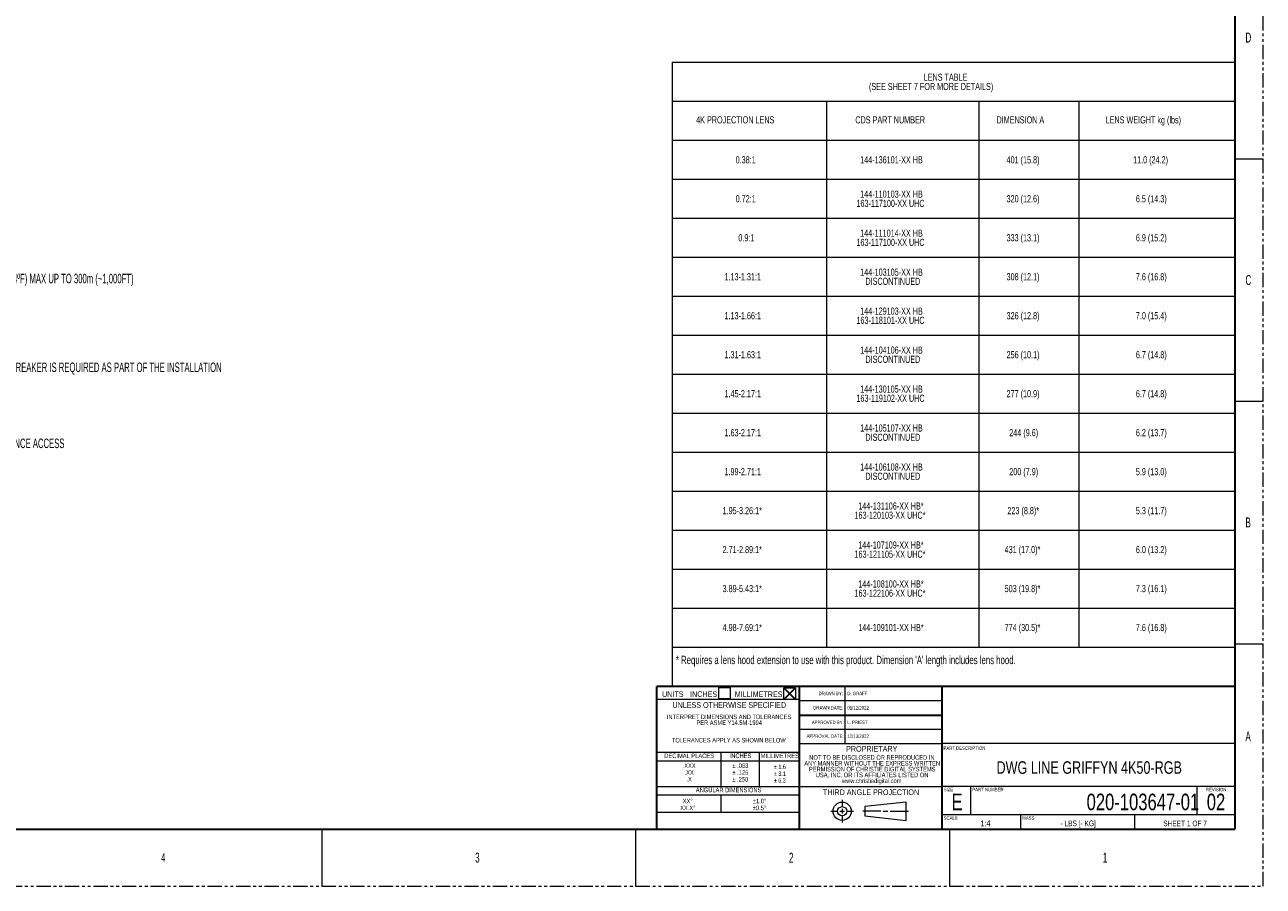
# Model space of a CAD drawing. Header units: millimetres. Extents: x 0 to 1118, y 0 to 864.
# Tile 218 of 256: x 566 to 1118, y 0 to 384. Entities that reach past the tile are written whole.
import ezdxf

# ---------------------------------------------------------------- set-up
doc = ezdxf.new("R2010")
doc.units = ezdxf.units.MM
doc.linetypes.add('PHANTOM', pattern=[12.7, 6.35, -1.27, 1.27, -1.27, 1.27, -1.27])
doc.styles.add('SLDTEXTSTYLE0', font='TXT', dxfattribs={"width": 0.605})
doc.styles.add('SLDTEXTSTYLE1', font='TXT', dxfattribs={"width": 0.6})
doc.styles.add('SLDTEXTSTYLE2', font='TXT', dxfattribs={"width": 0.75})
doc.styles.add('SLDTEXTSTYLE3', font='TXT', dxfattribs={"width": 0.6875})
doc.styles.add('SLDTEXTSTYLE4', font='TXT', dxfattribs={"width": 0.7})

# ---------------------------------------------------------------- blocks, each defined once
blk = doc.blocks.new('SW_NOTE_0')
at = {"color": 0, "linetype": 'Continuous', "lineweight": 18, "char_height": 4.2333, "attachment_point": 1, "style": 'SLDTEXTSTYLE0'}
for s, insert in [('\\LGENERAL NOTES:', (0, 5.46)), ('1. APPROX. MASS:89kg [197 LB], WITHOUT LENS', (0, -5.83)), ('2. OPERATING CONDITIONS:', (0, -17.12)), ('1. AMBIENT AIR TEMPERTURE: 5°C (41ºF) TO 40°C (104ºF) MAX UP TO 300m (~1,000FT)', (10, -22.77)), ('2. ALTITUDE: 0-3000m (10,000FT)', (10, -28.41)), ('3. RELATIVE HUMIDITY (NON-CONDENSING): 10%-80%', (10, -34.05)), ('3. ROOM HEAT LOAD: 3800 W (12,966 BTU/h) MAX', (0, -45.34)), ('4. POWER REQUIREMENTS:', (0, -56.63)), ('1. SINGLE PHASE 200-240VAC 50/60Hz, A CERTIFIED BREAKER IS REQUIRED AS PART OF THE INSTALLATION', (10, -62.28)), ('2. POWER CONSUMPTION: 3.8 kW MAX', (10, -67.92)), ('3. POWER CONNECTOR IEC-60309 30A INLET', (10, -73.57)), ('5. SEE SHEET 2 FOR MINIMUM CLEARANCE FOR AIRFLOW', (0, -90.5)), ('6. SEE SHEET 3 FOR MINIMUM CLEARANCE FOR MAINTENANCE ACCESS', (0, -96.14))]:
    blk.add_mtext(s, dxfattribs=dict(at, insert=insert))
blk = doc.blocks.new('SW_NOTE_0_1')
at = {"color": 0, "linetype": 'Continuous', "lineweight": 0, "char_height": 2.032, "attachment_point": 2, "style": 'SLDTEXTSTYLE2'}
for s, insert in [('.XXX', (3.14, 2.62)), ('.XX', (3.14, -0.43)), ('.X', (3.13, -3.48))]:
    blk.add_mtext(s, dxfattribs=dict(at, insert=insert))
blk = doc.blocks.new('SW_NOTE_0_2')
at = {"color": 0, "linetype": 'Continuous', "lineweight": 0, "char_height": 2.032, "attachment_point": 2, "style": 'SLDTEXTSTYLE2'}
for s, insert in [('± .063', (3.78, 2.62)), ('± .250', (3.77, -3.48)), ('± .125', (3.81, -0.43))]:
    blk.add_mtext(s, dxfattribs=dict(at, insert=insert))
blk = doc.blocks.new('SW_NOTE_0_3')
at = {"color": 0, "linetype": 'Continuous', "lineweight": 0, "char_height": 2.032, "attachment_point": 2, "style": 'SLDTEXTSTYLE4'}
for s, insert in [('± 1.6', (3.02, 2.62)), ('± 6.3', (2.98, -3.48)), ('± 3.1', (3.01, -0.43))]:
    blk.add_mtext(s, dxfattribs=dict(at, insert=insert))
blk = doc.blocks.new('SW_NOTE_0_4')
at = {"color": 0, "linetype": 'Continuous', "lineweight": 0, "char_height": 2.032, "attachment_point": 2, "style": 'SLDTEXTSTYLE2'}
for s, insert in [('XX°', (2.38, 2.62)), ('XX.X°', (2.41, -0.43))]:
    blk.add_mtext(s, dxfattribs=dict(at, insert=insert))
blk = doc.blocks.new('SW_NOTE_0_5')
at = {"color": 0, "linetype": 'Continuous', "lineweight": 0, "char_height": 2.032, "attachment_point": 2, "style": 'SLDTEXTSTYLE2'}
for s, insert in [('±1.0°', (3.17, 2.62)), ('±0.5°', (3.14, -0.43))]:
    blk.add_mtext(s, dxfattribs=dict(at, insert=insert))
blk = doc.blocks.new('SW_NOTE_0_6')
at = {"color": 0, "linetype": 'Continuous', "lineweight": 0, "char_height": 2.032, "attachment_point": 2, "style": 'SLDTEXTSTYLE2'}
for s, insert in [('INTERPRET DIMENSIONS AND TOLERANCES', (26.42, 2.62)), ('PER ASME Y14.5M-1994', (26.48, 0.02)), ('TOLERANCES APPLY AS SHOWN BELOW', (26.29, -7.77))]:
    blk.add_mtext(s, dxfattribs=dict(at, insert=insert))
blk = doc.blocks.new('SW_NOTE_0_11')
at = {"color": 0, "linetype": 'Continuous', "lineweight": 0, "char_height": 2.032, "attachment_point": 2, "style": 'SLDTEXTSTYLE2'}
for s, insert in [('ANY MANNER WITHOUT THE EXPRESS WRITTEN', (27.06, 0.02)), ('NOT TO BE DISCLOSED OR REPRODUCED IN', (26.92, 2.62)), ('PERMISSION OF CHRISTIE DIGITAL SYSTEMS', (27.06, -2.57)), ('USA, INC. OR ITS AFFILIATES LISTED ON', (27.03, -5.17)), ('www.christiedigital.com', (26.87, -7.77))]:
    blk.add_mtext(s, dxfattribs=dict(at, insert=insert))
blk = doc.blocks.new('SW_TABLEANNOTATION_0')
at = {"color": 0, "linetype": 'Continuous', "lineweight": 18}
for p, q in [((0, 0), (0, -17.36)), ((0, 0), (68.74, 0)), ((68.74, 0), (136.58, 0)), ((136.58, 0), (181.12, 0)), ((181.12, 0), (250.45, 0)), ((250.45, 0), (250.45, -17.36)), ((0, -17.36), (0, -34.71)), ((0, -17.36), (68.74, -17.36)), ((68.74, -17.36), (68.74, -34.71)), ((68.74, -17.36), (136.58, -17.36)), ((136.58, -17.36), (136.58, -34.71)), ((136.58, -17.36), (181.12, -17.36)), ((181.12, -17.36), (181.12, -34.71)), ((181.12, -17.36), (250.45, -17.36)), ((250.45, -17.36), (250.45, -34.71)), ((0, -34.71), (0, -52.07)), ((0, -34.71), (68.74, -34.71)), ((68.74, -34.71), (68.74, -52.07)), ((68.74, -34.71), (136.58, -34.71)), ((136.58, -34.71), (136.58, -52.07)), ((136.58, -34.71), (181.12, -34.71)), ((181.12, -34.71), (181.12, -52.07)), ((181.12, -34.71), (250.45, -34.71)), ((250.45, -34.71), (250.45, -52.07)), ((0, -52.07), (0, -69.42)), ((0, -52.07), (68.74, -52.07)), ((68.74, -52.07), (68.74, -69.42)), ((68.74, -52.07), (136.58, -52.07)), ((136.58, -52.07), (136.58, -69.42)), ((136.58, -52.07), (181.12, -52.07)), ((181.12, -52.07), (181.12, -69.42)), ((181.12, -52.07), (250.45, -52.07)), ((250.45, -52.07), (250.45, -69.42)), ((0, -69.42), (0, -86.78)), ((0, -69.42), (68.74, -69.42)), ((68.74, -69.42), (68.74, -86.78)), ((68.74, -69.42), (136.58, -69.42)), ((136.58, -69.42), (136.58, -86.78)), ((136.58, -69.42), (181.12, -69.42)), ((181.12, -69.42), (181.12, -86.78)), ((181.12, -69.42), (250.45, -69.42)), ((250.45, -69.42), (250.45, -86.78)), ((0, -86.78), (0, -104.13)), ((0, -86.78), (68.74, -86.78)), ((68.74, -86.78), (68.74, -104.13)), ((68.74, -86.78), (136.58, -86.78)), ((136.58, -86.78), (136.58, -104.13)), ((136.58, -86.78), (181.12, -86.78)), ((181.12, -86.78), (181.12, -104.13)), ((181.12, -86.78), (250.45, -86.78)), ((250.45, -86.78), (250.45, -104.13)), ((0, -104.13), (0, -121.49)), ((0, -104.13), (68.74, -104.13)), ((68.74, -104.13), (68.74, -121.49)), ((68.74, -104.13), (136.58, -104.13)), ((136.58, -104.13), (136.58, -121.49)), ((136.58, -104.13), (181.12, -104.13)), ((181.12, -104.13), (181.12, -121.49)), ((181.12, -104.13), (250.45, -104.13)), ((250.45, -104.13), (250.45, -121.49)), ((0, -121.49), (0, -138.84)), ((0, -121.49), (68.74, -121.49)), ((68.74, -121.49), (68.74, -138.84)), ((68.74, -121.49), (136.58, -121.49)), ((136.58, -121.49), (136.58, -138.84)), ((136.58, -121.49), (181.12, -121.49)), ((181.12, -121.49), (181.12, -138.84)), ((181.12, -121.49), (250.45, -121.49)), ((250.45, -121.49), (250.45, -138.84)), ((0, -138.84), (0, -156.2)), ((0, -138.84), (68.74, -138.84)), ((68.74, -138.84), (68.74, -156.2)), ((68.74, -138.84), (136.58, -138.84)), ((136.58, -138.84), (136.58, -156.2)), ((136.58, -138.84), (181.12, -138.84)), ((181.12, -138.84), (181.12, -156.2)), ((181.12, -138.84), (250.45, -138.84)), ((250.45, -138.84), (250.45, -156.2)), ((0, -156.2), (0, -173.56)), ((0, -156.2), (68.74, -156.2)), ((68.74, -156.2), (68.74, -173.56)), ((68.74, -156.2), (136.58, -156.2)), ((136.58, -156.2), (136.58, -173.56)), ((136.58, -156.2), (181.12, -156.2)), ((181.12, -156.2), (181.12, -173.56)), ((181.12, -156.2), (250.45, -156.2)), ((250.45, -156.2), (250.45, -173.56)), ((0, -173.56), (0, -190.91)), ((0, -173.56), (68.74, -173.56)), ((68.74, -173.56), (68.74, -190.91)), ((68.74, -173.56), (136.58, -173.56)), ((136.58, -173.56), (136.58, -190.91)), ((136.58, -173.56), (181.12, -173.56)), ((181.12, -173.56), (181.12, -190.91)), ((181.12, -173.56), (250.45, -173.56)), ((250.45, -173.56), (250.45, -190.91)), ((0, -190.91), (0, -208.27)), ((0, -190.91), (68.74, -190.91)), ((68.74, -190.91), (68.74, -208.27)), ((68.74, -190.91), (136.58, -190.91)), ((136.58, -190.91), (136.58, -208.27)), ((136.58, -190.91), (181.12, -190.91)), ((181.12, -190.91), (181.12, -208.27)), ((181.12, -190.91), (250.45, -190.91)), ((250.45, -190.91), (250.45, -208.27)), ((0, -208.27), (0, -225.62)), ((0, -208.27), (68.74, -208.27)), ((68.74, -208.27), (68.74, -225.62)), ((68.74, -208.27), (136.58, -208.27)), ((136.58, -208.27), (136.58, -225.62)), ((136.58, -208.27), (181.12, -208.27)), ((181.12, -208.27), (181.12, -225.62)), ((181.12, -208.27), (250.45, -208.27)), ((250.45, -208.27), (250.45, -225.62)), ((0, -225.62), (0, -242.98)), ((0, -225.62), (68.74, -225.62)), ((68.74, -225.62), (68.74, -242.98)), ((68.74, -225.62), (136.58, -225.62)), ((136.58, -225.62), (136.58, -242.98)), ((136.58, -225.62), (181.12, -225.62)), ((181.12, -225.62), (181.12, -242.98)), ((181.12, -225.62), (250.45, -225.62)), ((250.45, -225.62), (250.45, -242.98)), ((0, -242.98), (0, -260.33)), ((0, -242.98), (68.74, -242.98)), ((68.74, -242.98), (68.74, -260.33)), ((68.74, -242.98), (136.58, -242.98)), ((136.58, -242.98), (136.58, -260.33)), ((136.58, -242.98), (181.12, -242.98)), ((181.12, -242.98), (181.12, -260.33)), ((181.12, -242.98), (250.45, -242.98)), ((250.45, -242.98), (250.45, -260.33)), ((0, -260.33), (0, -277.69)), ((0, -260.33), (68.74, -260.33)), ((68.74, -260.33), (136.58, -260.33)), ((136.58, -260.33), (181.12, -260.33)), ((181.12, -260.33), (250.45, -260.33)), ((250.45, -260.33), (250.45, -277.69)), ((0, -277.69), (68.74, -277.69)), ((68.74, -277.69), (136.58, -277.69)), ((136.58, -277.69), (181.12, -277.69)), ((181.12, -277.69), (250.45, -277.69))]:
    blk.add_line(p, q, dxfattribs=at)
at = {"color": 0, "linetype": 'Continuous', "lineweight": 0, "attachment_point": 1}
for s, insert, char_height, style in [('LENS TABLE', (112.01, -5.01), 3.175, 'SLDTEXTSTYLE0'), ('(SEE SHEET 7 FOR MORE DETAILS)', (87.66, -9.18), 3.175, 'SLDTEXTSTYLE0'), ('4K PROJECTION LENS', (10.74, -24.03), 3.175, 'SLDTEXTSTYLE0'), ('CDS PART NUMBER', (81.58, -24.03), 3.175, 'SLDTEXTSTYLE0'), ('DIMENSION A', (144.43, -24.03), 3.175, 'SLDTEXTSTYLE0'), ('LENS WEIGHT kg (lbs)', (193.01, -24.03), 3.175, 'SLDTEXTSTYLE0'), ('0.38:1', (28.31, -41.81), 3.175, 'SLDTEXTSTYLE0'), ('144-136101-XX HB', (83.75, -41.81), 3.175, 'SLDTEXTSTYLE0'), ('401 (15.8)', (148.91, -41.81), 3.175, 'SLDTEXTSTYLE0'), ('11.0 (24.2)', (205.24, -41.81), 3.175, 'SLDTEXTSTYLE0'), ('0.72:1', (28.31, -59.16), 3.175, 'SLDTEXTSTYLE0'), ('144-110103-XX HB', (83.75, -57.11), 3.175, 'SLDTEXTSTYLE0'), ('320 (12.6)', (148.91, -59.16), 3.175, 'SLDTEXTSTYLE0'), ('6.5 (14.3)', (206.45, -59.16), 3.175, 'SLDTEXTSTYLE0'), ('163-117100-XX UHC', (82.06, -61.21), 3.175, 'SLDTEXTSTYLE0'), ('0.9:1', (29.52, -76.52), 3.175, 'SLDTEXTSTYLE0'), ('144-111014-XX HB', (83.75, -74.47), 3.175, 'SLDTEXTSTYLE0'), ('333 (13.1)', (148.91, -76.52), 3.175, 'SLDTEXTSTYLE0'), ('6.9 (15.2)', (206.45, -76.52), 3.175, 'SLDTEXTSTYLE0'), ('163-117100-XX UHC', (82.06, -78.57), 3.175, 'SLDTEXTSTYLE0'), ('144-103105-XX HB', (83.75, -91.82), 3.175, 'SLDTEXTSTYLE0'), ('308 (12.1)', (148.91, -93.87), 3.175, 'SLDTEXTSTYLE0'), ('7.6 (16.8)', (206.45, -93.87), 3.175, 'SLDTEXTSTYLE0'), ('1.13-1.31:1', (23.34, -93.87), 3.175, 'SLDTEXTSTYLE0'), ('DISCONTINUED', (86.06, -95.92), 3.175, 'SLDTEXTSTYLE0'), ('144-129103-XX HB', (83.75, -109.18), 3.175, 'SLDTEXTSTYLE0'), ('1.13-1.66:1', (23.34, -111.23), 3.175, 'SLDTEXTSTYLE0'), ('163-118101-XX UHC', (82.06, -113.28), 3.175, 'SLDTEXTSTYLE0'), ('326 (12.8)', (148.91, -111.23), 3.175, 'SLDTEXTSTYLE0'), ('7.0 (15.4)', (206.45, -111.23), 3.175, 'SLDTEXTSTYLE0'), ('144-104106-XX HB', (83.75, -126.53), 3.175, 'SLDTEXTSTYLE0'), ('1.31-1.63:1', (23.34, -128.58), 3.175, 'SLDTEXTSTYLE0'), ('DISCONTINUED', (86.06, -130.63), 3.175, 'SLDTEXTSTYLE0'), ('256 (10.1)', (148.91, -128.58), 3.175, 'SLDTEXTSTYLE0'), ('6.7 (14.8)', (206.45, -128.58), 3.175, 'SLDTEXTSTYLE0'), ('1.45-2.17:1', (23.34, -145.94), 3.175, 'SLDTEXTSTYLE0'), ('163-119102-XX UHC', (82.06, -147.99), 3.175, 'SLDTEXTSTYLE0'), ('144-130105-XX HB', (83.75, -143.89), 3.175, 'SLDTEXTSTYLE0'), ('277 (10.9)', (148.91, -145.94), 3.175, 'SLDTEXTSTYLE0'), ('6.7 (14.8)', (206.45, -145.94), 3.175, 'SLDTEXTSTYLE0'), ('1.63-2.17:1', (23.34, -163.3), 3.175, 'SLDTEXTSTYLE0'), ('144-105107-XX HB', (83.75, -161.24), 3.175, 'SLDTEXTSTYLE0'), ('DISCONTINUED', (86.06, -165.35), 3.175, 'SLDTEXTSTYLE0'), ('244 (9.6)', (150.12, -163.3), 3.175, 'SLDTEXTSTYLE0'), ('6.2 (13.7)', (206.45, -163.3), 3.175, 'SLDTEXTSTYLE0'), ('1.99-2.71:1', (23.34, -180.65), 3.175, 'SLDTEXTSTYLE0'), ('144-106108-XX HB', (83.75, -178.6), 3.175, 'SLDTEXTSTYLE0'), ('200 (7.9)', (150.12, -180.65), 3.175, 'SLDTEXTSTYLE0'), ('5.9 (13.0)', (206.45, -180.65), 3.175, 'SLDTEXTSTYLE0'), ('DISCONTINUED', (86.06, -182.7), 3.175, 'SLDTEXTSTYLE0'), ('1.95-3.26:1*', (22.49, -198.01), 3.175, 'SLDTEXTSTYLE0'), ('144-131106-XX HB*', (82.9, -195.96), 3.175, 'SLDTEXTSTYLE0'), ('223 (8.8)*', (149.28, -198.01), 3.175, 'SLDTEXTSTYLE0'), ('5.3 (11.7)', (206.45, -198.01), 3.175, 'SLDTEXTSTYLE0'), ('163-120103-XX UHC*', (81.21, -200.06), 3.175, 'SLDTEXTSTYLE0'), ('144-107109-XX HB*', (82.9, -213.31), 3.175, 'SLDTEXTSTYLE0'), ('431 (17.0)*', (148.06, -215.36), 3.175, 'SLDTEXTSTYLE0'), ('6.0 (13.2)', (206.45, -215.36), 3.175, 'SLDTEXTSTYLE0'), ('2.71-2.89:1*', (22.49, -215.36), 3.175, 'SLDTEXTSTYLE0'), ('163-121105-XX UHC*', (81.21, -217.41), 3.175, 'SLDTEXTSTYLE0'), ('144-108100-XX HB*', (82.9, -230.67), 3.175, 'SLDTEXTSTYLE0'), ('3.89-5.43:1*', (22.49, -232.72), 3.175, 'SLDTEXTSTYLE0'), ('163-122106-XX UHC*', (81.21, -234.77), 3.175, 'SLDTEXTSTYLE0'), ('503 (19.8)*', (148.06, -232.72), 3.175, 'SLDTEXTSTYLE0'), ('7.3 (16.1)', (206.45, -232.72), 3.175, 'SLDTEXTSTYLE0'), ('4.98-7.69:1*', (22.49, -250.07), 3.175, 'SLDTEXTSTYLE0'), ('144-109101-XX HB*', (82.9, -250.07), 3.175, 'SLDTEXTSTYLE0'), ('774 (30.5)*', (148.06, -250.07), 3.175, 'SLDTEXTSTYLE0'), ('7.6 (16.8)', (206.45, -250.07), 3.175, 'SLDTEXTSTYLE0'), ("* Requires a lens hood extension to use with this product. Dimension 'A' length includes lens hood.", (1.7, -264.24), 3.7042, 'SLDTEXTSTYLE4')]:
    blk.add_mtext(s, dxfattribs=dict(at, insert=insert, char_height=char_height, style=style))

msp = doc.modelspace()

# ---------------------------------------------------------------- linework, layer by layer
at = {"color": 7, "linetype": 'PHANTOM', "lineweight": 18}
for p, q in [((1117.6, 0), (1117.6, 863.6)), ((0, 0), (1117.6, 0))]:
    msp.add_line(p, q, dxfattribs=at)
at = {"color": 7, "linetype": 'Continuous', "lineweight": 35}
for p, q in [((1104.9, 838.2), (1104.9, 25.4)), ((911.225, 88.9), (847.725, 88.9)), ((847.725, 25.4), (847.725, 88.9)), ((904.2573, 88.265), (909.3373, 83.185)), ((909.3373, 88.265), (904.2573, 83.185)), ((974.725, 88.9), (911.225, 88.9)), ((911.225, 25.4), (911.225, 88.9)), ((1104.9, 88.9), (974.725, 88.9)), ((974.725, 25.4), (974.725, 88.9)), ((911.225, 76.2), (974.725, 76.2)), ((12.7, 25.4), (1104.9, 25.4))]:
    msp.add_line(p, q, dxfattribs=at)
at = {"color": 7, "linetype": 'Continuous', "lineweight": 18}
for p, q in [((1104.9, 323.85), (1117.6, 323.85)), ((1104.9, 215.9), (1117.6, 215.9)), ((1104.9, 107.95), (1117.6, 107.95)), ((847.725, 25.4), (847.725, 88.9)), ((875.2135, 88.4857), (880.2935, 88.4857)), ((875.2135, 83.4057), (875.2135, 88.4857)), ((880.2935, 88.4857), (880.2935, 83.4057)), ((904.2573, 88.265), (909.3373, 88.265)), ((904.2573, 83.185), (904.2573, 88.265)), ((909.3373, 88.265), (909.3373, 83.185)), ((911.225, 25.4), (911.225, 88.9)), ((931.545, 63.5), (931.545, 88.9)), ((974.725, 25.4), (974.725, 88.9)), ((1104.9, 25.4), (1104.9, 88.9)), ((911.225, 83.185), (847.725, 83.185)), ((880.2935, 83.4057), (875.2135, 83.4057)), ((909.3373, 83.185), (904.2573, 83.185)), ((974.725, 82.55), (911.225, 82.55)), ((974.725, 76.2), (911.225, 76.2)), ((974.725, 69.85), (911.225, 69.85)), ((974.725, 69.85), (911.225, 69.85)), ((911.225, 63.5), (974.725, 63.5)), ((1104.9, 63.5), (974.725, 63.5)), ((847.725, 59.69), (911.225, 59.69)), ((847.725, 55.88), (911.225, 55.88)), ((876.3, 44.45), (876.3, 59.69)), ((893.445, 44.45), (893.445, 59.69)), ((847.725, 44.45), (911.225, 44.45)), ((911.225, 44.45), (974.725, 44.45)), ((1104.9, 44.45), (974.725, 44.45)), ((987.425, 31.75), (987.425, 44.45)), ((1088.2, 31.75), (1088.2, 44.45)), ((847.725, 40.64), (911.225, 40.64)), ((876.3, 33.02), (876.3, 40.64)), ((925.0803, 33.401), (928.1283, 33.401)), ((929.1443, 33.401), (931.1763, 33.401)), ((930.1603, 38.481), (930.1603, 35.433)), ((930.1603, 34.417), (930.1603, 32.385)), ((932.1923, 33.401), (935.2403, 33.401)), ((947.4323, 33.401), (939.3043, 33.401)), ((958.6083, 37.465), (940.3203, 35.433)), ((940.3203, 35.433), (940.3203, 31.369)), ((948.4483, 33.401), (950.4803, 33.401)), ((951.4963, 33.401), (959.6243, 33.401)), ((958.6083, 29.337), (958.6083, 37.465)), ((847.725, 33.02), (911.225, 33.02)), ((930.1603, 31.369), (930.1603, 28.321)), ((940.3203, 31.369), (958.6083, 29.337)), ((1104.9, 31.75), (974.725, 31.75)), ((1009.65, 25.4), (1009.65, 31.75)), ((1060.45, 25.4), (1060.45, 31.75)), ((698.5, 25.4), (698.5, 0)), ((784.225, 25.4), (847.725, 25.4)), ((838.2, 25.4), (838.2, 0)), ((911.225, 25.4), (847.725, 25.4)), ((974.725, 25.4), (911.225, 25.4)), ((1104.9, 25.4), (974.725, 25.4)), ((977.9, 25.4), (977.9, 0))]:
    msp.add_line(p, q, dxfattribs=at)
for radius in [4.064, 2.032]:
    msp.add_circle((930.1603, 33.401), radius, dxfattribs=at)

# ---------------------------------------------------------------- block references
at = {"color": 7, "linetype": 'Continuous', "lineweight": 0}
for name, p in [('SW_TABLEANNOTATION_0', (854.4485, 366.8398)), ('SW_NOTE_0_6', (853.3965, 73.8118)), ('SW_NOTE_0_11', (916.4723, 55.7385)), ('SW_NOTE_0_1', (858.9323, 52.1485)), ('SW_NOTE_0_2', (881.0539, 52.1002)), ('SW_NOTE_0_3', (899.4208, 51.5554)), ('SW_NOTE_0_4', (859.0402, 36.3332)), ('SW_NOTE_0_5', (890.2319, 36.3365))]:
    msp.add_blockref(name, p, dxfattribs=at)
at = {"color": 7, "linetype": 'Continuous', "lineweight": 18}
msp.add_blockref('SW_NOTE_0', (462.5816, 295.4538), dxfattribs=at)

# ---------------------------------------------------------------- texts
at = {"color": 7, "linetype": 'Continuous', "lineweight": 0}
for s, insert, char_height, attachment_point, style in [('D', (1109.6943, 380.0977), 4.445, 1, 'SLDTEXTSTYLE1'), ('C', (1109.6943, 272.1477), 4.445, 1, 'SLDTEXTSTYLE1'), ('B', (1109.6943, 164.1977), 4.445, 1, 'SLDTEXTSTYLE1'), ('UNITS', (850.0064, 86.8043), 2.54, 1, 'SLDTEXTSTYLE2'), ('INCHES', (862.4901, 86.8043), 2.54, 1, 'SLDTEXTSTYLE2'), ('MILLIMETRES', (882.368, 86.7563), 2.54, 1, 'SLDTEXTSTYLE2'), ('DRAWN BY:', (919.6877, 86.5791), 1.524, 1, 'SLDTEXTSTYLE2'), ('D. GRAFF', (932.4679, 86.5791), 1.524, 1, 'SLDTEXTSTYLE2'), ('UNLESS OTHERWISE SPECIFIED', (879.915, 81.9627), 2.54, 2, 'SLDTEXTSTYLE2'), ('DRAWN DATE:', (917.3266, 80.2091), 1.524, 1, 'SLDTEXTSTYLE2'), ('01/12/2022', (932.4679, 80.2091), 1.524, 1, 'SLDTEXTSTYLE2'), ('APPROVED BY:', (916.6408, 73.7269), 1.524, 1, 'SLDTEXTSTYLE2'), ('L. PRIEST', (932.4679, 73.7269), 1.524, 1, 'SLDTEXTSTYLE2'), ('APPROVAL DATE:', (914.3352, 67.6116), 1.524, 1, 'SLDTEXTSTYLE2'), ('12/13/2022', (932.4679, 67.6116), 1.524, 1, 'SLDTEXTSTYLE2'), ('A', (1109.6943, 68.9477), 4.445, 1, 'SLDTEXTSTYLE1'), ('PROPRIETARY', (943.3493, 62.4549), 2.54, 2, 'SLDTEXTSTYLE2'), ('PART DESCRIPTION', (975.2586, 62.2492), 1.524, 1, 'SLDTEXTSTYLE2'), ('DECIMAL PLACES', (862.0489, 59.0967), 2.032, 2, 'SLDTEXTSTYLE2'), ('INCHES', (884.9156, 59.1253), 2.032, 2, 'SLDTEXTSTYLE2'), ('MILLIMETRES', (902.4116, 59.0917), 2.032, 2, 'SLDTEXTSTYLE2'), ('DWG LINE GRIFFYN 4K50-RGB', (1040.1491, 55.6437), 5.588, 2, 'SLDTEXTSTYLE2'), ('ANGULAR DIMENSIONS', (879.6107, 43.8638), 2.032, 2, 'SLDTEXTSTYLE2'), ('THIRD ANGLE PROJECTION', (943.0173, 43.1159), 2.54, 2, 'SLDTEXTSTYLE2'), ('SIZE', (975.3653, 43.8363), 1.524, 1, 'SLDTEXTSTYLE2'), ('E', (981.3298, 41.2159), 7.366, 2, 'SLDTEXTSTYLE2'), ('PART NUMBER', (988.1029, 43.8158), 1.524, 1, 'SLDTEXTSTYLE2'), ('020-103647-01', (1089.0988, 41.2159), 7.366, 3, 'SLDTEXTSTYLE2'), ('02', (1096.5734, 41.2159), 7.366, 2, 'SLDTEXTSTYLE2'), ('REVISION', (1092.0657, 43.8158), 1.524, 1, 'SLDTEXTSTYLE2'), ('SCALE', (975.3369, 31.1296), 1.524, 1, 'SLDTEXTSTYLE2'), ('1:4', (993.9463, 29.2719), 2.54, 2, 'SLDTEXTSTYLE2'), ('MASS', (1010.3403, 31.1337), 1.524, 1, 'SLDTEXTSTYLE2'), ('- LBS [- KG]', (1035.2143, 29.2637), 2.54, 2, 'SLDTEXTSTYLE3'), ('SHEET 1 OF 7', (1082.822, 29.2371), 2.54, 2, 'SLDTEXTSTYLE3'), ('4', (627.0625, 14.7292), 3.9688, 1, 'SLDTEXTSTYLE1'), ('3', (766.7943, 14.9727), 4.445, 1, 'SLDTEXTSTYLE1'), ('2', (906.4942, 14.9727), 4.445, 1, 'SLDTEXTSTYLE1'), ('1', (1046.1943, 14.9727), 4.445, 1, 'SLDTEXTSTYLE1')]:
    msp.add_mtext(s, dxfattribs=dict(at, insert=insert, char_height=char_height, attachment_point=attachment_point, style=style))

doc.saveas('drawing.dxf')
